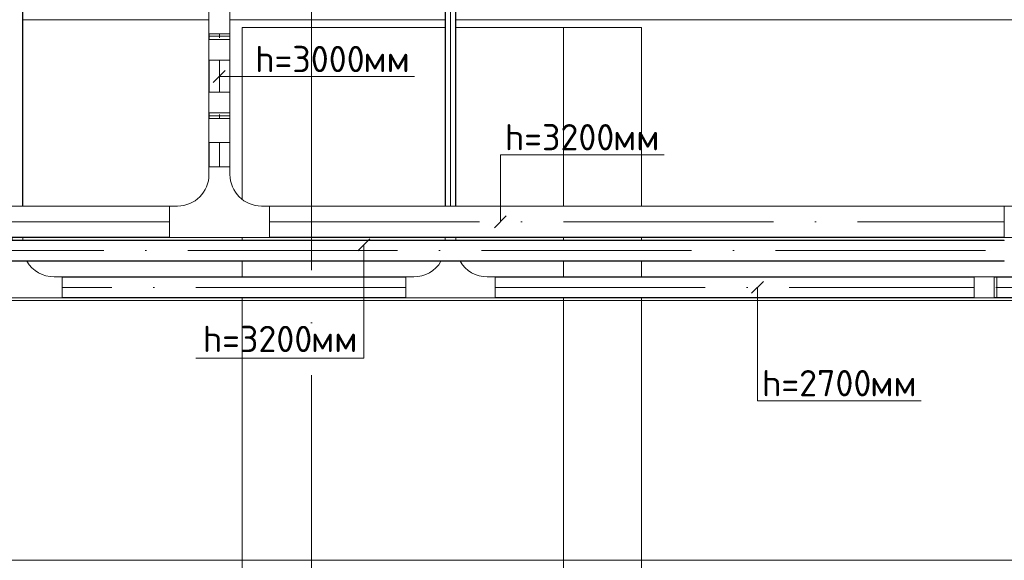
# Model space of a CAD drawing. Header units: millimetres. Extents: x -32229 to 192519, y -13689 to 125138.
# Tile 160 of 256: x 22057 to 31435, y 70150 to 75300. Entities that reach past the tile are written whole.
import ezdxf

# ---------------------------------------------------------------- set-up
doc = ezdxf.new("R2010")
doc.units = ezdxf.units.MM
doc.linetypes.add('ADSK_Линия сетки', pattern=[5000, 4000, -500, 0, -500])
doc.linetypes.add('ADSK_Осевая', pattern=[2800, 2000, -400, 0, -400])
doc.layers.add('A-DETL-____-OTLN', color=7, linetype='Continuous', lineweight=9, true_color=0x00a600)
for name, color, linetype, lineweight in [('A-DOOR-____-OTLN', 7, 'Continuous', 18), ('A-FLOR-____-OTLN', 7, 'Continuous', 18), ('A-GENM-____-OTLN', 7, 'Continuous', 18), ('E-CABL-TRAY-CNTR', 7, 'ADSK_Осевая', 18), ('E-CABL-TRAY-OTLN', 7, 'Continuous', 18), ('G-____-____-TEXT', 7, 'Continuous', 9), ('S-GRID-____-OTLN', 7, 'Continuous', 9)]:
    doc.layers.add(name, color=color, linetype=linetype, lineweight=lineweight)
doc.styles.add('ISOCPEUR', font='isocpeur.ttf', dxfattribs={"height": 250})

# ---------------------------------------------------------------- blocks, each defined once
blk = doc.blocks.new('АР-Ворота сборка - Ворота секционные_5200х2600 _h_-7302885--01 ЭЛ')
at = {"layer": 'A-DOOR-____-OTLN', "color": 253, "lineweight": 5, "true_color": 0xaaaaaa}
for p, q in [((149.9, 2958.8), (-2475, 2958.8)), ((-2475, 2958.8), (-2475, -842.9)), ((499.8, 2958.8), (349.9, 2958.8)), ((724.7, 2958.8), (699.8, 2958.8)), ((2725, 2958.8), (1089.1, 2958.8)), ((2725, 1024.9), (2725, 2958.8)), ((2725, -842.9), (2725, 924.9)), ((-2475, -100), (149.9, -100)), ((349.9, -100), (499.8, -100)), ((699.8, -100), (724.7, -100)), ((1024.7, -100), (2725, -100)), ((-2475, -842.9), (149.9, -842.9)), ((349.9, -842.9), (499.8, -842.9)), ((699.8, -842.9), (724.7, -842.9)), ((1024.7, -842.9), (2725, -842.9))]:
    blk.add_line(p, q, dxfattribs=at)
blk = doc.blocks.new('АР-Заполнение деф_ шва - Д_ш__Пристенный-4429135--01 ЭЛ')
at = {"layer": 'A-GENM-____-OTLN', "color": 253, "lineweight": 13, "true_color": 0xaaaaaa}
blk.add_line((0, -25), (400, -25), dxfattribs=at)
blk = doc.blocks.new('Наметкина 10_РД_АР_П_отсоединено_rvt-1--01 ЭЛ')
at = {"layer": 'A-FLOR-____-OTLN', "color": 253, "lineweight": 13, "true_color": 0xaaaaaa}
for p, q in [((22085.4, 75300), (23860.1, 75300)), ((24060.1, 75300), (26110.4, 75300)), ((26210.4, 75300), (34435.3, 75300)), ((12450.3, 72625), (31960.3, 72625)), ((34435.3, 70150), (9975.3, 70150))]:
    blk.add_line(p, q, dxfattribs=at)
at = {"layer": 'A-DOOR-____-OTLN', "color": 253, "lineweight": 13, "true_color": 0xaaaaaa, "rotation": 90}
blk.add_blockref('АР-Ворота сборка - Ворота секционные_5200х2600 _h_-7302885--01 ЭЛ', (27135.3, 72500), dxfattribs=at)
at = {"layer": 'A-GENM-____-OTLN', "color": 253, "lineweight": 13, "true_color": 0xaaaaaa}
blk.add_blockref('АР-Заполнение деф_ шва - Д_ш__Пристенный-4429135--01 ЭЛ', (30810.3, 75325), dxfattribs=at)
blk = doc.blocks.new('M_Горизонтальный тройник для канального - Радиус 300 мм-1476513--01 ЭЛ')
at = {"layer": 'E-CABL-TRAY-OTLN', "color": 150, "true_color": 0x0080ff}
for p, q in [((425, 100), (-425, 100)), ((-425, 100), (-425, -100)), ((425, -100), (425, 100)), ((-425, -100), (-350, -100)), ((350, -100), (425, -100)), ((-50, -449.9), (-50, -474.8)), ((50, -474.8), (50, -449.9))]:
    blk.add_line(p, q, dxfattribs=at)
for centre, start, end in [((-350, -400), 30.15717, 90), ((350, -400), 90, 149.84283)]:
    blk.add_arc(centre, 300, start, end, dxfattribs=at)
blk = doc.blocks.new('M_Вертикальный внутренний изгиб-колено для канального - Стандартное-2607381--01 ЭЛ')
at = {"layer": 'E-CABL-TRAY-OTLN', "color": 150, "true_color": 0x0080ff}
for p, q in [((31147.7, 72649.9), (31147.7, 72849.9)), ((31222.7, 72849.9), (31147.7, 72849.9)), ((31222.7, 72849.9), (31276.4, 72849.9)), ((31276.4, 72849.9), (31339.7, 72849.9)), ((31339.7, 72849.9), (31339.7, 72649.9)), ((31147.7, 72649.9), (31222.7, 72649.9)), ((31276.4, 72649.9), (31222.7, 72649.9)), ((31339.7, 72649.9), (31276.4, 72649.9))]:
    blk.add_line(p, q, dxfattribs=at)
blk = doc.blocks.new('M_Горизонтальный тройник для канального - Радиус 300 мм-2442538--01 ЭЛ')
at = {"layer": 'E-CABL-TRAY-OTLN', "color": 1, "true_color": 0xff0000}
for p, q in [((475, 150), (-475, 150)), ((-475, 150), (-475, -150)), ((475, -150), (475, 150)), ((-475, -150), (-400, -150)), ((400, -150), (475, -150)), ((-100, -450), (-100, -525)), ((100, -525), (100, -450)), ((-100, -525), (100, -525))]:
    blk.add_line(p, q, dxfattribs=at)
for centre, start, end in [((-400, -450), 0, 90), ((400, -450), 90, 180)]:
    blk.add_arc(centre, 300, start, end, dxfattribs=at)
blk = doc.blocks.new('M_Вертикальный наружный изгиб-колено для канального - Стандартное-2439370--01 ЭЛ')
at = {"layer": 'E-CABL-TRAY-OTLN', "color": 1, "true_color": 0xff0000}
for p, q in [((23860.1, 74300.4), (23860.1, 74358)), ((23860.1, 74358), (24060.1, 74358)), ((23860.1, 74204.4), (23860.1, 74300.4)), ((24060.1, 74358), (24060.1, 74300.4)), ((24060.1, 74300.4), (24060.1, 74204.4)), ((23860.1, 74204.4), (23860.1, 74129.4)), ((24060.1, 74204.4), (24060.1, 74129.4)), ((24060.1, 74129.4), (23860.1, 74129.4))]:
    blk.add_line(p, q, dxfattribs=at)
blk = doc.blocks.new('M_Вертикальный внутренний изгиб-колено для канального - Стандартное-2439371--01 ЭЛ')
at = {"layer": 'E-CABL-TRAY-OTLN', "color": 1, "true_color": 0xff0000}
for p, q in [((23860.1, 74534.9), (23860.1, 74609.9)), ((23860.1, 74609.9), (24060.1, 74609.9)), ((24060.1, 74609.9), (24060.1, 74534.9)), ((23860.1, 74470.9), (23860.1, 74534.9)), ((23860.1, 74470.9), (23860.1, 74413.3)), ((24060.1, 74534.9), (24060.1, 74470.9)), ((24060.1, 74413.3), (24060.1, 74470.9)), ((24060.1, 74413.3), (23860.1, 74413.3))]:
    blk.add_line(p, q, dxfattribs=at)
blk = doc.blocks.new('M_Вертикальный наружный изгиб-колено для канального - Стандартное-V295--01 ЭЛ')
at = {"layer": 'E-CABL-TRAY-OTLN', "color": 1, "true_color": 0xff0000}
for p, q in [((23860.1, 75111.3), (24060.1, 75111.3)), ((23860.1, 75111.3), (23860.1, 75053.7)), ((23860.1, 74989.7), (23860.1, 75053.7)), ((24060.1, 75053.7), (24060.1, 75111.3)), ((24060.1, 75053.7), (24060.1, 74989.7)), ((23860.1, 74914.7), (23860.1, 74989.7)), ((24060.1, 74989.7), (24060.1, 74914.7)), ((24060.1, 74914.7), (23860.1, 74914.7))]:
    blk.add_line(p, q, dxfattribs=at)
blk = doc.blocks.new('M_Вертикальный наружный изгиб-колено для канального - Стандартное-V305--01 ЭЛ')
at = {"layer": 'E-CABL-TRAY-OTLN', "color": 1, "true_color": 0xff0000}
for p, q in [((23860.1, 75320.2), (23860.1, 75395.2)), ((23860.1, 75395.2), (24060.1, 75395.2)), ((23860.1, 75224.1), (23860.1, 75320.2)), ((24060.1, 75395.2), (24060.1, 75320.2)), ((24060.1, 75320.2), (24060.1, 75224.1)), ((23860.1, 75224.1), (23860.1, 75166.5)), ((24060.1, 75224.1), (24060.1, 75166.5)), ((24060.1, 75166.5), (23860.1, 75166.5))]:
    blk.add_line(p, q, dxfattribs=at)
blk = doc.blocks.new('M_Вертикальный внутренний изгиб-колено для канального - Стандартное-V311--01 ЭЛ')
at = {"layer": 'E-CABL-TRAY-OTLN', "color": 1, "true_color": 0xff0000}
for p, q in [((31435.1, 73224.7), (31435.1, 73524.7)), ((31435.1, 73524.7), (31510.1, 73524.7)), ((31510.1, 73524.7), (31554.4, 73524.7)), ((31628.6, 73524.7), (31554.4, 73524.7)), ((31628.6, 73524.7), (31628.6, 73224.7)), ((31510.1, 73224.7), (31435.1, 73224.7)), ((31554.4, 73224.7), (31510.1, 73224.7)), ((31554.4, 73224.7), (31628.6, 73224.7))]:
    blk.add_line(p, q, dxfattribs=at)

msp = doc.modelspace()

# ---------------------------------------------------------------- linework, layer by layer
at = {"layer": 'A-DETL-____-OTLN', "color": 1, "true_color": 0xff0000}
for p, q in [((23900.7, 74701.2), (24013.8, 74814.4)), ((23957.2, 74757.8), (25817.2, 74757.8)), ((26635.3, 73375.1), (26635.3, 74013.1)), ((26635.3, 74013.1), (28195.3, 74013.1)), ((26578.7, 73318.5), (26691.8, 73431.6))]:
    msp.add_line(p, q, dxfattribs=at)
at = {"layer": 'A-DETL-____-OTLN', "color": 116, "true_color": 0x008040}
for p, q in [((25278.7, 73099.6), (25391.8, 73212.7)), ((25335.3, 73156.2), (25335.3, 72076.2)), ((23735.3, 72076.2), (25335.3, 72076.2))]:
    msp.add_line(p, q, dxfattribs=at)
at = {"layer": 'A-DETL-____-OTLN', "color": 150, "true_color": 0x0080ff}
for p, q in [((29028.1, 72693.3), (29141.3, 72806.5)), ((29084.7, 72749.9), (29084.7, 71669.7)), ((29084.7, 71669.7), (30644.7, 71669.7))]:
    msp.add_line(p, q, dxfattribs=at)
at = {"layer": 'E-CABL-TRAY-CNTR', "color": 150, "true_color": 0x0080ff}
for p, q in [((26160.4, 73524.7), (26160.4, 81975)), ((25735.4, 72749.9), (22460.4, 72749.9)), ((26585.4, 72749.9), (31147.7, 72749.9)), ((31353.1, 72749.9), (32094.5, 72749.9))]:
    msp.add_line(p, q, dxfattribs=at)
at = {"layer": 'E-CABL-TRAY-CNTR', "color": 1, "true_color": 0xff0000}
for p, q in [((23960.1, 75166.5), (23960.1, 75127.3)), ((23960.1, 74609.9), (23960.1, 74914.7)), ((23960.1, 74358), (23960.1, 74397.3)), ((23960.1, 73899.7), (23960.1, 74129.4)), ((23485.1, 73374.7), (18177.5, 73374.7)), ((24435.1, 73374.7), (31435.1, 73374.7))]:
    msp.add_line(p, q, dxfattribs=at)
at = {"layer": 'E-CABL-TRAY-CNTR', "color": 94, "true_color": 0x009f00}
msp.add_line((18056.8, 73099.8), (31435.1, 73099.8), dxfattribs=at)
at = {"layer": 'E-CABL-TRAY-OTLN', "color": 5, "true_color": 0x0000ff}
for p, q in [((22082.8, 73524.7), (22082.8, 91068.9)), ((22085.4, 73524.7), (22085.4, 91068.9))]:
    msp.add_line(p, q, dxfattribs=at)
at = {"layer": 'E-CABL-TRAY-OTLN', "color": 150, "true_color": 0x0080ff}
for p, q in [((26110.4, 73524.7), (26110.4, 81975)), ((26112.9, 73524.7), (26112.9, 81975)), ((26207.8, 73524.7), (26207.8, 81975)), ((26210.4, 73524.7), (26210.4, 81975)), ((22460.4, 72847.4), (22460.4, 72849.9)), ((25735.4, 72849.9), (22460.4, 72849.9)), ((25735.4, 72847.4), (22460.4, 72847.4)), ((25735.4, 72849.9), (25735.4, 72847.4)), ((26585.4, 72847.4), (26585.4, 72849.9)), ((26585.4, 72849.9), (31147.7, 72849.9)), ((26585.4, 72847.4), (31147.7, 72847.4)), ((31147.7, 72849.9), (31147.7, 72847.4)), ((31339.7, 72847.4), (31339.7, 72849.9)), ((31339.7, 72849.9), (32094.5, 72849.9)), ((31339.7, 72847.4), (32094.5, 72847.4)), ((31365.1, 72652.4), (31365.1, 72847.4)), ((22460.4, 72649.9), (22460.4, 72652.4)), ((25735.4, 72652.4), (22460.4, 72652.4)), ((25735.4, 72649.9), (22460.4, 72649.9)), ((25735.4, 72652.4), (25735.4, 72649.9)), ((26585.4, 72649.9), (26585.4, 72652.4)), ((26585.4, 72652.4), (31147.7, 72652.4)), ((26585.4, 72649.9), (31147.7, 72649.9)), ((31147.7, 72652.4), (31147.7, 72649.9)), ((31339.7, 72649.9), (31339.7, 72652.4)), ((31339.7, 72652.4), (32094.5, 72652.4)), ((31339.7, 72649.9), (32094.5, 72649.9))]:
    msp.add_line(p, q, dxfattribs=at)
at = {"layer": 'E-CABL-TRAY-OTLN', "color": 1, "true_color": 0xff0000}
for p, q in [((23860.1, 75166.5), (23862.6, 75166.5)), ((23860.1, 75166.5), (23860.1, 75111.3)), ((23862.6, 75166.5), (23862.6, 75111.3)), ((24057.5, 75141.7), (23862.6, 75141.7)), ((24057.5, 75166.5), (24060.1, 75166.5)), ((24057.5, 75166.5), (24057.5, 75111.3)), ((24060.1, 75166.5), (24060.1, 75111.3)), ((23862.6, 75111.3), (23860.1, 75111.3)), ((24060.1, 75111.3), (24057.5, 75111.3)), ((23860.1, 74914.7), (23862.6, 74914.7)), ((23860.1, 74609.9), (23860.1, 74914.7)), ((23862.6, 74609.9), (23862.6, 74914.7)), ((24057.5, 74914.7), (24060.1, 74914.7)), ((24057.5, 74609.9), (24057.5, 74914.7)), ((24060.1, 74609.9), (24060.1, 74914.7)), ((23862.6, 74609.9), (23860.1, 74609.9)), ((24060.1, 74609.9), (24057.5, 74609.9)), ((23860.1, 74413.3), (23862.6, 74413.3)), ((23860.1, 74358), (23860.1, 74413.3)), ((23862.6, 74358), (23862.6, 74413.3)), ((23862.6, 74382.9), (24057.5, 74382.9)), ((24057.5, 74413.3), (24060.1, 74413.3)), ((24057.5, 74358), (24057.5, 74413.3)), ((24060.1, 74358), (24060.1, 74413.3)), ((23862.6, 74358), (23860.1, 74358)), ((24060.1, 74358), (24057.5, 74358)), ((23860.1, 74129.4), (23862.6, 74129.4)), ((23860.1, 73899.7), (23860.1, 74129.4)), ((23862.6, 73899.7), (23862.6, 74129.4)), ((24057.5, 74129.4), (24060.1, 74129.4)), ((24057.5, 73899.7), (24057.5, 74129.4)), ((24060.1, 73899.7), (24060.1, 74129.4)), ((23862.6, 73899.7), (23860.1, 73899.7)), ((24060.1, 73899.7), (24057.5, 73899.7)), ((23485.1, 73524.7), (18177.5, 73524.7)), ((23485.1, 73524.7), (23485.1, 73522.1)), ((24435.1, 73522.1), (24435.1, 73524.7)), ((24435.1, 73524.7), (31435.1, 73524.7)), ((31435.1, 73524.7), (31435.1, 73522.1)), ((23485.1, 73522.1), (18177.5, 73522.1)), ((24435.1, 73522.1), (31435.1, 73522.1)), ((23485.1, 73227.2), (18177.5, 73227.2)), ((23485.1, 73224.7), (18177.5, 73224.7)), ((23485.1, 73227.2), (23485.1, 73224.7)), ((24435.1, 73224.7), (24435.1, 73227.2)), ((24435.1, 73227.2), (31435.1, 73227.2)), ((24435.1, 73224.7), (31435.1, 73224.7)), ((31435.1, 73227.2), (31435.1, 73224.7))]:
    msp.add_line(p, q, dxfattribs=at)
at = {"layer": 'E-CABL-TRAY-OTLN', "color": 94, "true_color": 0x009f00}
for p, q in [((18056.8, 73199.8), (31435.1, 73199.8)), ((18056.8, 73197.3), (31435.1, 73197.3)), ((31435.1, 73199.8), (31435.1, 73197.3)), ((18056.8, 73002.3), (31435.1, 73002.3)), ((18056.8, 72999.8), (31435.1, 72999.8)), ((31435.1, 73002.3), (31435.1, 72999.8))]:
    msp.add_line(p, q, dxfattribs=at)
at = {"layer": 'S-GRID-____-OTLN', "color": 253, "linetype": 'ADSK_Линия сетки', "true_color": 0xaaaaaa}
msp.add_line((24835.3, -12088.9), (24835.3, 125138.4), dxfattribs=at)

# ---------------------------------------------------------------- block references
at = {"lineweight": 5}
msp.add_blockref('Наметкина 10_РД_АР_П_отсоединено_rvt-1--01 ЭЛ', (0, 0), dxfattribs=at)
at = {"layer": 'E-CABL-TRAY-OTLN', "color": 1, "true_color": 0xff0000}
for name in ['M_Вертикальный наружный изгиб-колено для канального - Стандартное-V305--01 ЭЛ', 'M_Вертикальный наружный изгиб-колено для канального - Стандартное-V295--01 ЭЛ', 'M_Вертикальный внутренний изгиб-колено для канального - Стандартное-2439371--01 ЭЛ', 'M_Вертикальный наружный изгиб-колено для канального - Стандартное-2439370--01 ЭЛ', 'M_Вертикальный внутренний изгиб-колено для канального - Стандартное-V311--01 ЭЛ']:
    msp.add_blockref(name, (0, 0), dxfattribs=at)
at = {"layer": 'E-CABL-TRAY-OTLN', "color": 1, "true_color": 0xff0000, "rotation": 180}
msp.add_blockref('M_Горизонтальный тройник для канального - Радиус 300 мм-2442538--01 ЭЛ', (23960.1, 73374.7), dxfattribs=at)
at = {"layer": 'E-CABL-TRAY-OTLN', "color": 150, "true_color": 0x0080ff, "rotation": 180}
for p in [(22035.4, 72749.9), (26160.4, 72749.9)]:
    msp.add_blockref('M_Горизонтальный тройник для канального - Радиус 300 мм-1476513--01 ЭЛ', p, dxfattribs=at)
at = {"layer": 'E-CABL-TRAY-OTLN', "color": 150, "true_color": 0x0080ff}
msp.add_blockref('M_Вертикальный внутренний изгиб-колено для канального - Стандартное-2607381--01 ЭЛ', (0, 0), dxfattribs=at)

# ---------------------------------------------------------------- texts
at = {"layer": 'G-____-____-TEXT', "color": 1, "true_color": 0xff0000, "char_height": 250, "attachment_point": 1, "style": 'ISOCPEUR'}
for s, insert, width in [('h=3000', (24299.1, 75050.3), 1250.632), ('мм', (25331, 75050.3), 481.012), ('h=3200', (26677.2, 74305.6), 1250.632), ('мм', (27709, 74305.6), 481.012)]:
    msp.add_mtext(s, dxfattribs=dict(at, insert=insert, width=width))
at = {"layer": 'G-____-____-TEXT', "color": 96, "true_color": 0x008000, "char_height": 250, "attachment_point": 1, "style": 'ISOCPEUR'}
for s, insert, width in [('h=3200', (23800.4, 72383.7), 1250.632), ('мм', (24832.2, 72383.7), 481.012)]:
    msp.add_mtext(s, dxfattribs=dict(at, insert=insert, width=width))
at = {"layer": 'G-____-____-TEXT', "color": 150, "true_color": 0x0080ff, "char_height": 250, "attachment_point": 1, "style": 'ISOCPEUR'}
for s, insert, width in [('h=2700', (29126.6, 71962.3), 1250.632), ('мм', (30158.5, 71962.3), 481.012)]:
    msp.add_mtext(s, dxfattribs=dict(at, insert=insert, width=width))

doc.saveas('drawing.dxf')
